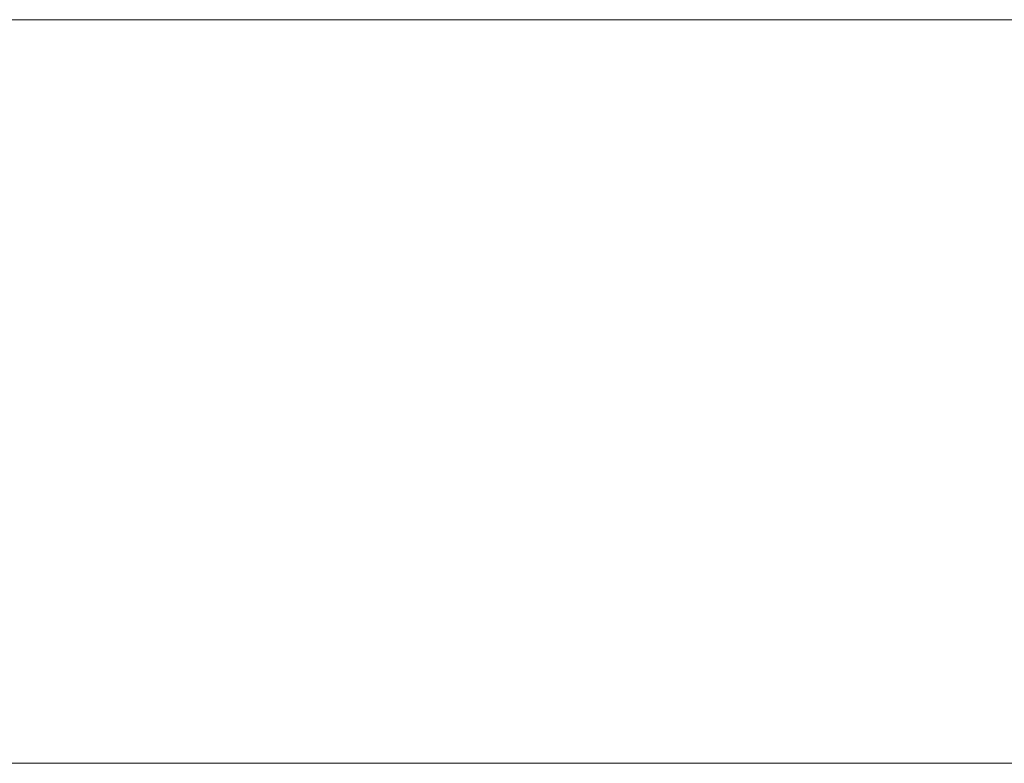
# Model space of a CAD drawing. Header units: millimetres. Extents: x -15489 to 15034, y -13406 to 13375.
# Tile 4 of 40: x -938 to -673, y -2390 to -2190. Entities that reach past the tile are written whole.
import ezdxf

# ---------------------------------------------------------------- set-up
doc = ezdxf.new("R2010")
doc.units = ezdxf.units.MM
doc.layers.add('A-WALL', color=113, linetype='Continuous', lineweight=9)

msp = doc.modelspace()

# ---------------------------------------------------------------- meshes
at = {"layer": 'A-WALL'}
mesh = msp.add_polyface(dxfattribs=at)
corners = [(-4087.87, -2190.12, 8000), (4312.13, -2190.12, 8000), (4312.13, -2190.12), (-4087.87, -2190.12)]
mesh.append_faces([[corners[k] for k in face] for face in [(0, 1, 2, 3)]])
mesh = msp.add_polyface(dxfattribs=at)
corners = [(-4087.87, -2390.12), (-4087.87, -2190.12), (4312.13, -2190.12), (4312.13, -2390.12)]
mesh.append_faces([[corners[k] for k in face] for face in [(0, 1, 2, 3)]])
mesh = msp.add_polyface(dxfattribs=at)
corners = [(4312.13, -2390.12, 8000), (4312.13, -2190.12, 8000), (-4087.87, -2190.12, 8000), (-4087.87, -2390.12, 8000)]
mesh.append_faces([[corners[k] for k in face] for face in [(0, 1, 2, 3)]])
mesh = msp.add_polyface(dxfattribs=at)
corners = [(4312.13, -2390.12), (4312.13, -2390.12, 8000), (-4087.87, -2390.12, 8000), (-4087.87, -2390.12)]
mesh.append_faces([[corners[k] for k in face] for face in [(0, 1, 2, 3)]])

doc.saveas('drawing.dxf')
